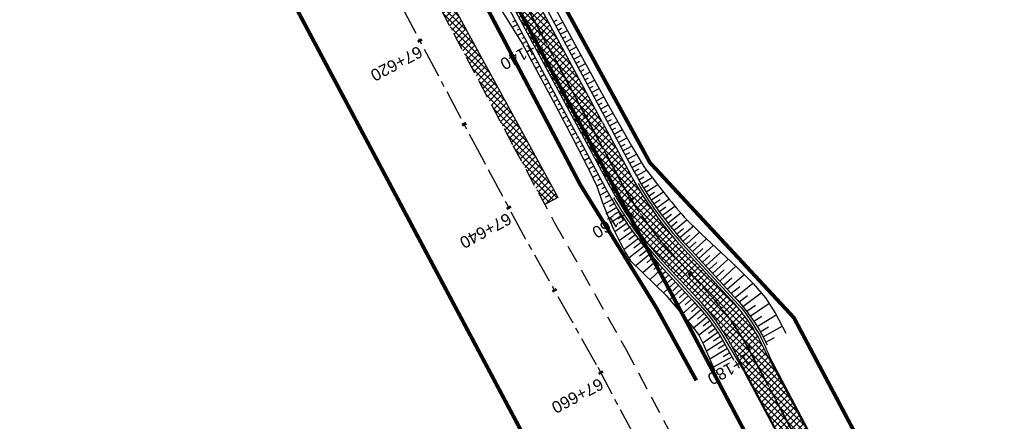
# Model space of a CAD drawing. Header units: metres. Extents: x 7529682 to 7533751, y 5721195 to 5727842.
# Tile 130 of 179: x 7530196 to 7530300, y 5726749 to 5726792. Entities that reach past the tile are written whole.
import ezdxf

# ---------------------------------------------------------------- set-up
doc = ezdxf.new("R2010")
doc.units = ezdxf.units.M
for name, pattern in [('817-dzialki-09-05-04$0$HIDDEN', [0.375, 0.25, -0.125]), ('ACAD_ISO05W100', [33, 24, -3, 0, -3, 0, -3]), ('CENTER', [50.8, 31.75, -6.35, 6.35, -6.35]), ('CENTER2', [28.575, 19.05, -3.175, 3.175, -3.175]), ('HIDDEN', [9.525, 6.35, -3.175])]:
    doc.linetypes.add(name, pattern=pattern)
for name, color, linetype in [('C-DROGI-SYTUACJA', 7, 'Continuous'), ('C-DROGI-SYTUACJA-ETYKIETY', 7, 'Continuous'), ('D-hatch-pobocza', 131, 'Continuous'), ('D-pobocza', 60, 'Continuous'), ('D-rowy', 160, 'Continuous'), ('D-skarpa', 2, 'Continuous'), ('D-skarpa-kreskowanie', 2, 'Continuous')]:
    doc.layers.add(name, color=color, linetype=linetype)
for name, color, linetype, lineweight, true_color in [('D-bariery', 7, 'FENCELINE2', 30, 0xff0f0f), ('D-ewidencja-numery', 7, 'Continuous', 50, 0x40ff00), ('D-hatch-ciag-pieszo-rowerowy', 7, 'Continuous', 13, 0xff9f80), ('D-LR-etap-III', 7, '817-dzialki-09-05-04$0$HIDDEN', 50, 0x00008f)]:
    doc.layers.add(name, color=color, linetype=linetype, lineweight=lineweight, true_color=true_color)
for name, color, linetype, lineweight in [('D-krawędzie', 3, 'Continuous', 30), ('D-obrzeża', 2, 'Continuous', 30), ('D-oś', 10, 'CENTER', 30), ('D-pas-drogowy', 7, 'ACAD_ISO05W100', 50)]:
    doc.layers.add(name, color=color, linetype=linetype, lineweight=lineweight)
doc.layers.add('poprzeczki', color=7, linetype='Continuous', true_color=0x0000c7)
doc.styles.get("Standard").update_dxf_attribs({"font": 'arial.ttf'})
doc.linetypes.add('FENCELINE2', pattern='A,6.35,-2.54,[132,ltypeshp.shx,S=2.54,R=0,X=-2.54,Y=0],-2.54,25.4', length=36.83)
pattern_1 = [(45, (0, 0), (-0.33675960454, 0.33675960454), []), (135, (0, 0), (-0.33675960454, -0.33675960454), [])]

# ---------------------------------------------------------------- blocks, each defined once
blk = doc.blocks.new('AeccTickLine')
at = {"color": 0, "linetype": 'ByBlock', "lineweight": -2}
blk.add_line((0, 1), (0, -1), dxfattribs=at)

msp = doc.modelspace()

# ---------------------------------------------------------------- hatches: boundary and pattern name
at = {"layer": 'D-hatch-ciag-pieszo-rowerowy'}
h = msp.add_hatch(dxfattribs=at)
h.set_pattern_fill('ANSI37', color=256, scale=0.15, style=0)
h.set_pattern_definition([(45, (0.87658, 0.48407), (-0.33675960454, 0.33675960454), []), (135, (0.87658, 0.48407), (-0.33675960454, -0.33675960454), [])])
h.paths.add_polyline_path([(7530218.95, 5726852.81), (7530216.57, 5726851.96), (7530226.8, 5726832.32), (7530255.07, 5726779.69), (7530257.27, 5726780.87), (7530229.01, 5726833.49)])
h = msp.add_hatch(dxfattribs=at)
h.set_pattern_fill('ANSI37', color=256, scale=0.15, style=0)
h.set_pattern_definition(pattern_1)
h.paths.add_polyline_path([(7530259.1, 5726774.83), (7530256.17, 5726780.28), (7530255.07, 5726779.69), (7530258, 5726774.23, 0.063585), (7530264.07, 5726765.73), (7530264.99, 5726766.58, -0.063585)])
h.paths.add_polyline_path([(7530260.2, 5726775.42), (7530257.27, 5726780.87), (7530256.17, 5726780.28), (7530259.1, 5726774.83, 0.063585), (7530264.99, 5726766.58), (7530265.91, 5726767.43, -0.063585)])
h = msp.add_hatch(dxfattribs=at)
h.set_pattern_fill('ANSI37', color=256, scale=0.15, style=0)
h.set_pattern_definition(pattern_1)
edge = h.paths.add_edge_path()
edge.add_line((7530283.83, 5726729), (7530286.28, 5726729.51))
edge.add_line((7530286.28, 5726729.51), (7530284.65, 5726736.56))
edge.add_arc((7530268.68, 5726732.28), 16.54, 15.0227, 28.0305)
edge.add_line((7530283.28, 5726740.05), (7530282.39, 5726741.77))
edge.add_line((7530282.39, 5726741.77), (7530274.69, 5726756.33))
edge.add_line((7530274.69, 5726756.33), (7530273.91, 5726757.8))
edge.add_arc((7530256.24, 5726748.43), 20, 27.9173, 42.7931)
edge.add_line((7530270.91, 5726762.02), (7530265.91, 5726767.43))
edge.add_line((7530265.91, 5726767.43), (7530264.07, 5726765.73))
edge.add_line((7530264.07, 5726765.73), (7530266.93, 5726762.64))
edge.add_arc((7530249.05, 5726744.94), 25.16, 35.8785, 44.7222, ccw=False)
edge.add_line((7530269.44, 5726759.68), (7530270.16, 5726758.6))
edge.add_line((7530270.16, 5726758.6), (7530270.8, 5726757.47))
edge.add_line((7530270.8, 5726757.47), (7530280.4, 5726739.32))
edge.add_line((7530280.4, 5726739.32), (7530281.38, 5726737.17))
edge.add_line((7530281.38, 5726737.17), (7530282.23, 5726734.97))
edge.add_arc((7530245.16, 5726721.99), 39.28, 14.8317, 19.2973, ccw=False)
edge.add_line((7530283.13, 5726732.04), (7530283.83, 5726729))
at = {"layer": 'D-hatch-pobocza'}
h = msp.add_hatch(dxfattribs=at)
h.set_pattern_fill('ANSI37', color=256, scale=0.15, style=0)
h.set_pattern_definition(pattern_1)
h.paths.add_polyline_path([(7530229.37, 5726816.95), (7530212.46, 5726849.28), (7530211.15, 5726847.67), (7530247.82, 5726778.44), (7530251.18, 5726772.19), (7530252.58, 5726772.94), (7530252.44, 5726773.19), (7530240.1, 5726795.81)])

# ---------------------------------------------------------------- linework, layer by layer
at = {"layer": 'C-DROGI-SYTUACJA', "color": 10, "linetype": 'CENTER2', "lineweight": 35, "ltscale": 0.2}
msp.add_lwpolyline([(7529994.78, 5727271.45), (7530014.92, 5727233.12), (7530030.61, 5727203.57), (7530048.95, 5727168.88), (7530066.58, 5727135.61), (7530088.79, 5727092.93), (7530119.44, 5727037.05), (7530133.98, 5727010.09), (7530160.02, 5726961.45), (7530183.79, 5726917.33), (7530204.67, 5726877.53), (7530227.91, 5726832.9), (7530259.1, 5726774.83, 0.063585), (7530264.99, 5726766.58), (7530268.47, 5726762.82, -0.065084), (7530272.97, 5726756.47), (7530281.42, 5726740.5, -0.065084)], format="xyb", dxfattribs=at)
at = {"layer": 'D-bariery', "ltscale": 0.05, "flags": 128}
for points in [[(7530261.04, 5726774.43, 0.0553), (7530266.09, 5726767.6), (7530271.66, 5726761.59, -0.089216), (7530274.92, 5726756.08), (7530274.92, 5726756.08), (7530281.91, 5726742.87), (7530281.91, 5726742.87, -0.073318), (7530284.99, 5726736.22), (7530286.93, 5726727.82, 0.021396), (7530289.13, 5726721.88, 0.021396)], [(7530258.45, 5726772.92, 0.0553), (7530263.89, 5726765.56), (7530266.75, 5726762.47, -0.061023), (7530269.95, 5726758.36), (7530272.2, 5726754.64), (7530279.64, 5726740.58), (7530281.21, 5726736.95, -0.032987), (7530282.89, 5726731.99), (7530283.92, 5726727.49, 0.034388), (7530286.38, 5726720.68)]]:
    msp.add_lwpolyline(points, format="xyb", dxfattribs=at)
at = {"layer": 'D-ewidencja-numery', "color": 12, "ltscale": 15, "true_color": 0xc70000}
msp.add_lwpolyline([(7529996.5, 5727273.66), (7530017.54, 5727234.2), (7530033.05, 5727204.86), (7530051.62, 5727170.22), (7530069.28, 5727137.02), (7530089.39, 5727097.53), (7530109.71, 5727060.75), (7530136.77, 5727011.64), (7530162.45, 5726962.74), (7530187.67, 5726916.99), (7530207.82, 5726879.34), (7530230.63, 5726834.52), (7530262.29, 5726776.62), (7530277.51, 5726760.21), (7530286.04, 5726744.11)], dxfattribs=at)
at = {"layer": 'D-krawędzie', "linetype": 'HIDDEN', "ltscale": 0.3}
msp.add_lwpolyline([(7529737.46, 5727743.32), (7529742.21, 5727734.3), (7529762.33, 5727696.27), (7529777.78, 5727667.01), (7529799.32, 5727626.3), (7529822.19, 5727583.16), (7529846.92, 5727536.35), (7529864.75, 5727502.66), (7529900.46, 5727434.96), (7529935.35, 5727369.31), (7529971.48, 5727300.79), (7530006.7, 5727234.14), (7530044.2, 5727163.13), (7530082.89, 5727090.2), (7530098.69, 5727060.36), (7530132, 5726997.21), (7530163.82, 5726937.1), (7530204.08, 5726861.01), (7530247.82, 5726778.44), (7530252.22, 5726770.26), (7530259.74, 5726756.9), (7530263.78, 5726749.29), (7530270.2, 5726737.1)], dxfattribs=at)
at = {"layer": 'D-LR-etap-III', "ltscale": 10, "flags": 128}
msp.add_lwpolyline([(7531750.47, 5723895.1, 0.4, 0.4, 0), (7531750.5, 5723895.13, 0.4, 0.4, 0), (7531682.71, 5724022.92, 0.4, 0.4, 0), (7531619.18, 5724147.2, 0.4, 0.4, 0), (7531592.31, 5724198.49, 0.4, 0.4, 0), (7531553.26, 5724272.92, 0.4, 0.4, 0), (7531504.02, 5724366.79, 0.4, 0.4, 0), (7531482.09, 5724407.62, 0.4, 0.4, 0), (7531412.35, 5724541.18, 0.4, 0.4, 0), (7531388.46, 5724586.93, 0.4, 0.4, 0), (7531345.12, 5724669.94, 0.4, 0.4, 0), (7531127.66, 5725081.67, 0.4, 0.4, 0), (7531059.25, 5725211.04, 0.4, 0.4, 0), (7531008.01, 5725307.95, 0.4, 0.4, 0), (7530964.18, 5725390.84, 0.4, 0.4, 0), (7530914.56, 5725484.68, 0.4, 0.4, 0), (7530865.24, 5725577.49, 0.4, 0.4, 0), (7530840.09, 5725624.06, 0.4, 0.4, 0), (7530802.56, 5725694.92, 0.4, 0.4, 0), (7530755.54, 5725787.51, 0.4, 0.4, 0), (7530708.72, 5725876.3, 0.4, 0.4, 0), (7530695.12, 5725902.09, 0.4, 0.4, 0), (7530642.91, 5726001.08, 0.4, 0.4, 0), (7530634.93, 5726016.15, 0.4, 0.4, 0), (7530610.82, 5726061.93, 0.4, 0.4, 0), (7530610.82, 5726061.93, 0.4, 0.4, 0), (7530607.21, 5726063.51, 0.4, 0.4, 0), (7530597.42, 5726080.68, 0.4, 0.4, 0), (7530591.16, 5726088.44, 0.4, 0.4, 0), (7530581.28, 5726107.21, 0.4, 0.4, 0), (7530571.29, 5726130.56, 0.4, 0.4, 0), (7530549.55, 5726171.53, 0.4, 0.4, 0), (7530531.01, 5726206.47, 0.4, 0.4, 0), (7530516.46, 5726236.02, 0.4, 0.4, 0), (7530500.8, 5726266.14, 0.4, 0.4, 0), (7530491.35, 5726283.94, 0.4, 0.4, 0), (7530482.4, 5726303.41, 0.4, 0.4, 0), (7530482.4, 5726303.41, 0.4, 0.4, 0), (7530450.41, 5726357.28, 0.4, 0.4, 0), (7530397.76, 5726458.5, 0.4, 0.4, 0), (7530334.71, 5726583.66, 0.4, 0.4, 0), (7530303.94, 5726645.17, 0.4, 0.4, 0), (7530300.51, 5726651.78, 0.4, 0.4, 0), (7530289.21, 5726671.97, 0.4, 0.4, 0), (7530281.54, 5726685.57, 0.4, 0.4, 0), (7530261.37, 5726724.16, 0.4, 0.4, 0), (7530254.03, 5726738.21, 0.4, 0.4, 0), (7530197.22, 5726845.06, 0.4, 0.4, 0), (7530194.71, 5726849.15, 0.4, 0.4, 0), (7530195.92, 5726850.75, 0.4, 0.4, 0), (7530170.55, 5726892.96, 0.4, 0.4, 0), (7530143.17, 5726945.07, 0.4, 0.4, 0), (7530105.06, 5727018.32, 0.4, 0.4, 0), (7530100.06, 5727027.16, 0.4, 0.4, 0), (7530062.32, 5727099.63, 0.4, 0.4, 0), (7530015.38, 5727189.42, 0.4, 0.4, 0), (7529983.21, 5727250.21, 0.4, 0.4, 0), (7529953.28, 5727306.75, 0.4, 0.4, 0), (7529900.67, 5727406.16, 0.4, 0.4, 0), (7529890.63, 5727425.13, 0.4, 0.4, 0), (7529875.16, 5727454.43, 0.4, 0.4, 0), (7529857.56, 5727487.79, 0.4, 0.4, 0), (7529835.19, 5727530.19, 0.4, 0.4, 0), (7529811.74, 5727574.66, 0.4, 0.4, 0), (7529792.1, 5727611.92, 0.4, 0.4, 0), (7529768.07, 5727657.47, 0.4, 0.4, 0), (7529755.21, 5727682.13, 0.4, 0.4, 0), (7529753.31, 5727681.13, 0.4, 0.4, 0), (7529739.21, 5727707.77, 0.4, 0.4, 0), (7529735.39, 5727711.25, 0.4, 0.4, 0), (7529725.42, 5727730.2, 0.4, 0.4, 0), (7529723.55, 5727729.88, 0.4, 0.4, 0), (7529695.57, 5727782.93, 0.4, 0.4, 0), (7529717.68, 5727794.02, 0.4, 0.4, 0), (7529736.27, 5727758.65, 0.4, 0.4, 0), (7529736.27, 5727758.65, 0.4, 0.4, 0), (7529744.51, 5727750.41, 0.4, 0.4, 0), (7529744.51, 5727750.41, 0.4, 0.4, 0), (7529750.28, 5727738.55, 0.4, 0.4, 0), (7529777.11, 5727687.57, 0.4, 0.4, 0), (7529796.52, 5727651.33, 0.4, 0.4, 0), (7529814.94, 5727616.79, 0.4, 0.4, 0), (7529839.01, 5727572.3, 0.4, 0.4, 0), (7529860.62, 5727532.51, 0.4, 0.4, 0), (7529882.35, 5727491.5, 0.4, 0.4, 0), (7529904.87, 5727449.1, 0.4, 0.4, 0), (7529920.75, 5727418.88, 0.4, 0.4, 0), (7529946.68, 5727368.55, 0.4, 0.4, 0), (7529972.02, 5727320.57, 0.4, 0.4, 0), (7529987.74, 5727290.15, 0.4, 0.4, 0), (7529996.5, 5727273.66, 0.4, 0.4, 0), (7530017.54, 5727234.2, 0.4, 0.4, 0), (7530033.05, 5727204.86, 0.4, 0.4, 0), (7530051.62, 5727170.22, 0.4, 0.4, 0), (7530069.28, 5727137.02, 0.4, 0.4, 0), (7530089.39, 5727097.53, 0.4, 0.4, 0), (7530109.71, 5727060.75, 0.4, 0.4, 0), (7530136.77, 5727011.64, 0.4, 0.4, 0), (7530162.45, 5726962.74, 0.4, 0.4, 0), (7530187.67, 5726916.99, 0.4, 0.4, 0), (7530207.82, 5726879.34, 0.4, 0.4, 0), (7530230.63, 5726834.52, 0.4, 0.4, 0), (7530262.29, 5726776.62, 0.4, 0.4, 0), (7530277.51, 5726760.21, 0.4, 0.4, 0), (7530286.04, 5726744.11, 0.4, 0.4, 0), (7530288.1, 5726735.88, 0.4, 0.4, 0), (7530290.39, 5726725.05, 0.4, 0.4, 0), (7530296.18, 5726713.58, 0.4, 0.4, 0), (7530302.73, 5726701.18, 0.4, 0.4, 0), (7530325.69, 5726657.47, 0.4, 0.4, 0), (7530343.24, 5726623.65, 0.4, 0.4, 0), (7530360.23, 5726591.75, 0.4, 0.4, 0), (7530383.21, 5726548.06, 0.4, 0.4, 0), (7530406.02, 5726503.61, 0.4, 0.4, 0), (7530427.46, 5726462.62, 0.4, 0.4, 0), (7530447.93, 5726424.39, 0.4, 0.4, 0), (7530471.13, 5726379.92, 0.4, 0.4, 0), (7530490.5, 5726343.03, 0.4, 0.4, 0), (7530509.5, 5726306.73, 0.4, 0.4, 0), (7530529.89, 5726267.24, 0.4, 0.4, 0), (7530543.85, 5726238.99, 0.4, 0.4, 0), (7530554.81, 5726218.94, 0.4, 0.4, 0), (7530559.03, 5726212.22, 0.4, 0.4, 0), (7530563.06, 5726206.41, 0.4, 0.4, 0), (7530566.93, 5726200.46, 0.4, 0.4, 0), (7530569.77, 5726194.9, 0.4, 0.4, 0), (7530571.47, 5726191.28, 0.4, 0.4, 0), (7530572.84, 5726188.02, 0.4, 0.4, 0), (7530575.3, 5726182.03, 0.4, 0.4, 0), (7530579.74, 5726173.31, 0.4, 0.4, 0), (7530583.3, 5726167.41, 0.4, 0.4, 0), (7530593.4, 5726163.33, 0.4, 0.4, 0), (7530598.62, 5726155.26, 0.4, 0.4, 0), (7530608.26, 5726140.5, 0.4, 0.4, 0), (7530603.27, 5726136.83, 0.4, 0.4, 0), (7530606.53, 5726131.84, 0.4, 0.4, 0), (7530604.24, 5726124.22, 0.4, 0.4, 0), (7530605.85, 5726121.63, 0.4, 0.4, 0), (7530608.97, 5726116.16, 0.4, 0.4, 0), (7530618.11, 5726097.79, 0.4, 0.4, 0), (7530651.21, 5726034.96, 0.4, 0.4, 0), (7530670.24, 5725998.61, 0.4, 0.4, 0), (7530698.08, 5725945.95, 0.4, 0.4, 0), (7530716.51, 5725911.31, 0.4, 0.4, 0), (7530735.22, 5725875.67, 0.4, 0.4, 0), (7530752.5, 5725842.15, 0.4, 0.4, 0), (7530778.31, 5725793.5, 0.4, 0.4, 0), (7530797.5, 5725756.38, 0.4, 0.4, 0), (7530812.52, 5725728.29, 0.4, 0.4, 0), (7530820.04, 5725713.16, 0.4, 0.4, 0), (7530822.42, 5725710.19, 0.4, 0.4, 0), (7530833.15, 5725688.8, 0.4, 0.4, 0), (7530849.63, 5725656.16, 0.4, 0.4, 0), (7530867.98, 5725621.96, 0.4, 0.4, 0), (7530872.63, 5725612.89, 0.4, 0.4, 0), (7530880.35, 5725597.59, 0.4, 0.4, 0), (7530883.84, 5725593.39, 0.4, 0.4, 0), (7530891.78, 5725587.76, 0.4, 0.4, 0), (7530895.04, 5725584.28, 0.4, 0.4, 0), (7530897.03, 5725580.94, 0.4, 0.4, 0), (7530900.95, 5725579.95, 0.4, 0.4, 0), (7530904.81, 5725571.98, 0.4, 0.4, 0), (7530903.68, 5725568.57, 0.4, 0.4, 0), (7530908.9, 5725558.84, 0.4, 0.4, 0), (7530910.25, 5725545.67, 0.4, 0.4, 0), (7530912.87, 5725538.65, 0.4, 0.4, 0), (7530945.28, 5725478.46, 0.4, 0.4, 0), (7530959.69, 5725450.25, 0.4, 0.4, 0), (7531002.83, 5725368.19, 0.4, 0.4, 0), (7531044.7, 5725290.31, 0.4, 0.4, 0), (7531064.1, 5725253.21, 0.4, 0.4, 0), (7531083.01, 5725216.68, 0.4, 0.4, 0), (7531113.01, 5725158.47, 0.4, 0.4, 0), (7531137.36, 5725113.07, 0.4, 0.4, 0), (7531150.83, 5725086.71, 0.4, 0.4, 0), (7531159.75, 5725076.64, 0.4, 0.4, 0), (7531166.31, 5725074.58, 0.4, 0.4, 0), (7531172.29, 5725062.58, 0.4, 0.4, 0), (7531170.59, 5725055.61, 0.4, 0.4, 0), (7531173.73, 5725044.08, 0.4, 0.4, 0), (7531215.34, 5724964.86, 0.4, 0.4, 0), (7531238.05, 5724921.68, 0.4, 0.4, 0), (7531262.39, 5724875.28, 0.4, 0.4, 0), (7531295.59, 5724811.27, 0.4, 0.4, 0), (7531348.49, 5724712.36, 0.4, 0.4, 0), (7531363.74, 5724682.68, 0.4, 0.4, 0), (7531366.99, 5724675.87, 0.4, 0.4, 0), (7531382.54, 5724646.11, 0.4, 0.4, 0), (7531401.3, 5724610.87, 0.4, 0.4, 0), (7531428.96, 5724558.86, 0.4, 0.4, 0), (7531449.11, 5724520.4, 0.4, 0.4, 0), (7531477.29, 5724465.83, 0.4, 0.4, 0), (7531501, 5724421.11, 0.4, 0.4, 0), (7531512.12, 5724400.55, 0.4, 0.4, 0), (7531513.78, 5724396.76, 0.4, 0.4, 0), (7531526.32, 5724379.39, 0.4, 0.4, 0), (7531566.78, 5724302.74, 0.4, 0.4, 0), (7531612.28, 5724225.61, 0.4, 0.4, 0), (7531620.49, 5724210.55, 0.4, 0.4, 0), (7531631.58, 5724196.26, 0.4, 0.4, 0), (7531653.48, 5724152.43, 0.4, 0.4, 0), (7531661.15, 5724128.49, 0.4, 0.4, 0), (7531673.88, 5724101.19, 0.4, 0.4, 0), (7531684.69, 5724081.18, 0.4, 0.4, 0), (7531699.21, 5724051.17, 0.4, 0.4, 0), (7531704.03, 5724040.58, 0.4, 0.4, 0), (7531704.03, 5724040.58, 0.4, 0.4, 0), (7531703.91, 5724037.17, 0.4, 0.4, 0), (7531736.42, 5723969.23, 0.4, 0.4, 0), (7531738.29, 5723967.7, 0.4, 0.4, 0), (7531742.18, 5723962.35, 0.4, 0.4, 0), (7531744.29, 5723958.62, 0.4, 0.4, 0), (7531755.39, 5723944.19, 0.4, 0.4, 0), (7531758.69, 5723936.76, 0.4, 0.4, 0), (7531780.08, 5723929.25, 0.4, 0.4, 0), (7531792.61, 5723906.34, 0.4, 0.4, 0), (7531792.61, 5723906.34, 0.4, 0.4, 0), (7531756.96, 5723883.06, 0.4, 0.4, 0), (7531750.46, 5723895.13, 0.4, 0.4, 0), (7531750.46, 5723895.13, 0, 0, 0)], format="xyseb", dxfattribs=at)
at = {"layer": 'D-obrzeża'}
for points in [[(7530255.07, 5726779.69), (7530226.8, 5726832.32), (7530203.56, 5726876.95), (7530182.68, 5726916.75), (7530158.92, 5726960.86), (7530132.88, 5727009.5), (7530118.34, 5727036.45), (7530087.65, 5727092.41), (7530086.7, 5727094.24), (7530065.48, 5727135.03), (7530047.85, 5727168.3), (7530029.51, 5727202.99), (7530013.81, 5727232.53), (7529993.68, 5727270.86)], [(7530257.27, 5726780.87), (7530229.01, 5726833.49), (7530218.95, 5726852.81)]]:
    msp.add_lwpolyline(points, dxfattribs=at)
for points in [[(7530257.27, 5726780.87), (7530260.2, 5726775.42, 0.063585), (7530265.91, 5726767.43)], [(7530255.07, 5726779.69), (7530258, 5726774.23, 0.063585), (7530264.07, 5726765.73)]]:
    msp.add_lwpolyline(points, format="xyb", dxfattribs=at)
at = {"layer": 'D-obrzeża', "linetype": 'ByBlock'}
for points in [[(7530265.91, 5726767.43), (7530270.91, 5726762.02, -0.064999), (7530273.91, 5726757.8), (7530274.49, 5726756.69)], [(7530280.4, 5726739.32), (7530279.75, 5726740.57), (7530270.8, 5726757.47, 0.065084), (7530267.8, 5726761.7), (7530264.07, 5726765.73)]]:
    msp.add_lwpolyline(points, format="xyb", dxfattribs=at)
msp.add_lwpolyline([(7530283.28, 5726740.05), (7530283.08, 5726740.46), (7530282.89, 5726740.82), (7530282.62, 5726741.34), (7530282.31, 5726741.92), (7530274.49, 5726756.69)], dxfattribs=at)
at = {"layer": 'D-oś', "ltscale": 0.1}
msp.add_lwpolyline([(7530260.69, 5726747.65), (7530256.66, 5726755.22), (7530249.15, 5726768.57), (7530244.73, 5726776.79), (7530200.99, 5726859.38), (7530160.73, 5726935.46), (7530128.9, 5726995.57), (7530095.59, 5727058.73), (7530079.8, 5727088.56), (7530041.11, 5727161.5), (7530003.61, 5727232.51), (7529968.38, 5727299.15), (7529932.26, 5727367.67), (7529897.37, 5727433.33), (7529861.66, 5727501.03), (7529843.83, 5727534.71), (7529819.1, 5727581.52), (7529796.23, 5727624.66), (7529774.69, 5727665.37), (7529759.23, 5727694.64), (7529739.12, 5727732.66), (7529700.24, 5727806.04)], dxfattribs=at)
at = {"layer": 'D-oś', "ltscale": 0.03}
msp.add_lwpolyline([(7529994.78, 5727271.45), (7530014.92, 5727233.12), (7530030.61, 5727203.57), (7530048.95, 5727168.88), (7530066.58, 5727135.61), (7530088.79, 5727092.93), (7530119.44, 5727037.05), (7530133.98, 5727010.09), (7530160.02, 5726961.45), (7530183.79, 5726917.33), (7530204.67, 5726877.53), (7530227.91, 5726832.9), (7530259.1, 5726774.83, 0.063585), (7530264.99, 5726766.58), (7530268.47, 5726762.82, -0.065084), (7530272.97, 5726756.47), (7530281.42, 5726740.5, -0.065084)], format="xyb", dxfattribs=at)
at = {"layer": 'D-pas-drogowy', "ltscale": 0.2, "flags": 128}
msp.add_lwpolyline([(7531633.02, 5724182.83, 0.4, 0.4, 0), (7531617.56, 5724211.61, 0.4, 0.4, 0), (7531566.78, 5724302.74, 0.4, 0.4, 0), (7531538.42, 5724356.47, 0.4, 0.4, 0), (7531526.32, 5724379.39, 0.4, 0.4, 0), (7531516.1, 5724393.61, 0.4, 0.4, 0.001485), (7531513.78, 5724396.84, 0.4, 0.4, 0), (7531501.87, 5724413.41, 0.4, 0.4, 0), (7531474.93, 5724464.51, 0.4, 0.4, 0), (7531446.2, 5724518.99, 0.4, 0.4, 0), (7531424.96, 5724559.26, 0.4, 0.4, 0), (7531398.44, 5724609.57, 0.4, 0.4, 0), (7531379.65, 5724645.22, 0.4, 0.4, 0), (7531365.23, 5724672.56, 0.4, 0.4, 0), (7531341.31, 5724717.92, 0.4, 0.4, 0), (7531312.9, 5724771.79, 0.4, 0.4, 0), (7531292.59, 5724810.31, 0.4, 0.4, 0), (7531259.39, 5724873.27, 0.4, 0.4, 0), (7531233.74, 5724921.92, 0.4, 0.4, 0), (7531203.07, 5724980.09, 0.4, 0.4, 0), (7531173.47, 5725036.23, 0.4, 0.4, 0), (7531168.27, 5725046.09, 0.4, 0.4, 0), (7531172.29, 5725062.58, 0.4, 0.4, 0), (7531166.31, 5725074.58, 0.4, 0.4, 0), (7531150.32, 5725079.6, 0.4, 0.4, 0), (7531141.5, 5725096.43, 0.4, 0.4, 0), (7531109.31, 5725157.81, 0.4, 0.4, 0), (7531086.64, 5725201.05, 0.4, 0.4, 0), (7531059.2, 5725253.38, 0.4, 0.4, 0), (7531028.21, 5725312.49, 0.4, 0.4, 0), (7530999.1, 5725367.99, 0.4, 0.4, 0), (7530956.25, 5725449.72, 0.4, 0.4, 0), (7530924.4, 5725510.46, 0.4, 0.4, 0), (7530897.51, 5725561.74, 0.4, 0.4, 0), (7530894.46, 5725566.14, 0.4, 0.4, 0), (7530892.16, 5725570.49, 0.4, 0.4, 0), (7530869.36, 5725613.31, 0.4, 0.4, 0), (7530861.69, 5725627.7, 0.4, 0.4, 0), (7530852.74, 5725644.52, 0.4, 0.4, 0), (7530831.51, 5725684.2, 0.4, 0.4, 0), (7530811.13, 5725722.52, 0.4, 0.4, 0), (7530792.35, 5725757.94, 0.4, 0.4, 0), (7530768.03, 5725803.8, 0.4, 0.4, 0), (7530748.77, 5725840.18, 0.4, 0.4, 0), (7530727.7, 5725879.97, 0.4, 0.4, 0), (7530712.1, 5725909.55, 0.4, 0.4, 0), (7530693.64, 5725944.65, 0.4, 0.4, 0), (7530665.7, 5725997.54, 0.4, 0.4, 0), (7530641.76, 5726042.88, 0.4, 0.4, 0), (7530616.5, 5726091.48, 0.4, 0.4, 0), (7530604.63, 5726114.32, 0.4, 0.4, -0.007763), (7530602.5, 5726118.43, 0.4, 0.4, 0), (7530603.99, 5726123.39, 0.4, 0.4, 0), (7530606.53, 5726131.84, 0.4, 0.4, 0), (7530603.27, 5726136.83, 0.4, 0.4, 0), (7530593.78, 5726151.37, 0.4, 0.4, 0), (7530590.2, 5726156.84, 0.4, 0.4, 0), (7530583.3, 5726167.41, 0.4, 0.4, 0), (7530580.58, 5726170.43, 0.4, 0.4, 0), (7530575.85, 5726175.67, 0.4, 0.4, 0), (7530569.01, 5726186.66, 0.4, 0.4, 0), (7530562.56, 5726199.19, 0.4, 0.4, 0), (7530555.67, 5726211.39, 0.4, 0.4, 0), (7530548.29, 5726224.23, 0.4, 0.4, 0), (7530540.58, 5726237.71, 0.4, 0.4, 0), (7530532.68, 5726252.65, 0.4, 0.4, 0), (7530524.06, 5726269.35, 0.4, 0.4, 0), (7530502.82, 5726309.91, 0.4, 0.4, 0), (7530488.83, 5726336.63, 0.4, 0.4, 0), (7530466.03, 5726380.16, 0.4, 0.4, 0), (7530438.47, 5726432.77, 0.4, 0.4, 0), (7530424.53, 5726459.09, 0.4, 0.4, 0), (7530401.63, 5726502.97, 0.4, 0.4, 0), (7530383.38, 5726538.06, 0.4, 0.4, 0), (7530353.97, 5726593.52, 0.4, 0.4, 0), (7530338.47, 5726622.74, 0.4, 0.4, 0), (7530322.01, 5726653.88, 0.4, 0.4, 0), (7530297.54, 5726700.33, 0.4, 0.4, 0), (7530287.38, 5726719.6, 0.4, 0.4, 0), (7530285.95, 5726722.32, 0.4, 0.4, 0), (7530280.26, 5726733.12, 0.4, 0.4, 0), (7530266.73, 5726758.74, 0.4, 0.4, 0), (7530260.42, 5726770.47, 0.4, 0.4, 0), (7530253.25, 5726783.82, 0.4, 0.4, 0), (7530244.95, 5726799.33, 0.4, 0.4, 0), (7530239.39, 5726808.49, 0.4, 0.4, 0), (7530238.29, 5726807.9, 0.4, 0.4, 0), (7530218.11, 5726850.67, 0.4, 0.4, 0), (7530175.91, 5726928.17, 0.4, 0.4, 0), (7530096.68, 5727076.15, 0.4, 0.4, 0), (7530094.68, 5727079.89, 0.4, 0.4, 0), (7530064.6, 5727135.52, 0.4, 0.4, 0), (7530046.73, 5727168.89, 0.4, 0.4, 0), (7530025.8, 5727208.46, 0.4, 0.4, 0), (7530012.85, 5727232.98, 0.4, 0.4, 0), (7529994.15, 5727268.45, 0.4, 0.4, 0), (7529981.67, 5727291.93, 0.4, 0.4, 0), (7529949.89, 5727351.73, 0.4, 0.4, 0), (7529924.75, 5727399.03, 0.4, 0.4, 0), (7529915.52, 5727417.1, 0.4, 0.4, 0), (7529885.83, 5727475.19, 0.4, 0.4, 0), (7529862.56, 5727519.97, 0.4, 0.4, 0), (7529852.98, 5727538.19, 0.4, 0.4, 0), (7529836.51, 5727569.51, 0.4, 0.4, 0), (7529815.37, 5727609.14, 0.4, 0.4, 0), (7529792.8, 5727651.25, 0.4, 0.4, 0), (7529774.2, 5727685.86, 0.4, 0.4, 0), (7529746.97, 5727736.06, 0.4, 0.4, 0), (7529733.92, 5727757.62, 0.4, 0.4, 0), (7529708.61, 5727806.39, 0.4, 0.4, 0), (7529688.49, 5727796.34, 0.4, 0.4, 0), (7529723.55, 5727729.88, 0.4, 0.4, 0), (7529725.42, 5727730.2, 0.4, 0.4, 0), (7529735.38, 5727711.28, 0.4, 0.4, 0), (7529739.21, 5727707.77, 0.4, 0.4, 0), (7529753.31, 5727681.13, 0.4, 0.4, 0), (7529755.18, 5727682.11, 0.4, 0.4, 0), (7529792.1, 5727611.92, 0.4, 0.4, 0), (7529811.74, 5727574.66, 0.4, 0.4, 0), (7529835.19, 5727530.19, 0.4, 0.4, 0), (7529857.56, 5727487.79, 0.4, 0.4, 0), (7529875.16, 5727454.43, 0.4, 0.4, 0), (7529890.63, 5727425.13, 0.4, 0.4, 0), (7529900.67, 5727406.16, 0.4, 0.4, 0), (7529953.28, 5727306.75, 0.4, 0.4, 0), (7529983.21, 5727250.21, 0.4, 0.4, 0), (7530015.38, 5727189.42, 0.4, 0.4, 0), (7530062.32, 5727099.63, 0.4, 0.4, 0), (7530100.06, 5727027.16, 0.4, 0.4, 0), (7530105.06, 5727018.32, 0.4, 0.4, 0), (7530143.17, 5726945.07, 0.4, 0.4, 0), (7530170.55, 5726892.96, 0.4, 0.4, 0), (7530195.92, 5726850.75, 0.4, 0.4, 0), (7530194.71, 5726849.15, 0.4, 0.4, 0), (7530197.22, 5726845.06, 0.4, 0.4, 0), (7530254.03, 5726738.21, 0.4, 0.4, 0), (7530261.37, 5726724.16, 0.4, 0.4, 0), (7530281.54, 5726685.57, 0.4, 0.4, 0), (7530289.21, 5726671.97, 0.4, 0.4, 0), (7530300.51, 5726651.78, 0.4, 0.4, 0), (7530303.94, 5726645.17, 0.4, 0.4, 0), (7530334.71, 5726583.66, 0.4, 0.4, 0), (7530397.76, 5726458.5, 0.4, 0.4, 0), (7530450.41, 5726357.28, 0.4, 0.4, 0), (7530482.4, 5726303.41, 0.4, 0.4, 0), (7530483.69, 5726301, 0.4, 0.4, 0), (7530491.35, 5726283.94, 0.4, 0.4, 0), (7530512.67, 5726243.78, 0.4, 0.4, 0), (7530529.43, 5726209.46, 0.4, 0.4, 0), (7530571.29, 5726130.56, 0.4, 0.4, 0), (7530581.28, 5726107.21, 0.4, 0.4, 0), (7530591.16, 5726088.44, 0.4, 0.4, 0), (7530597.42, 5726080.68, 0.4, 0.4, 0), (7530607.21, 5726063.51, 0.4, 0.4, 0), (7530610.82, 5726061.93, 0.4, 0.4, 0), (7530634.93, 5726016.15, 0.4, 0.4, 0), (7530642.91, 5726001.08, 0.4, 0.4, 0), (7530695.12, 5725902.09, 0.4, 0.4, 0), (7530708.72, 5725876.3, 0.4, 0.4, 0), (7530755.54, 5725787.51, 0.4, 0.4, 0), (7530802.56, 5725694.92, 0.4, 0.4, 0), (7530840.09, 5725624.06, 0.4, 0.4, 0), (7530865.24, 5725577.49, 0.4, 0.4, 0), (7530914.56, 5725484.68, 0.4, 0.4, 0), (7530964.18, 5725390.84, 0.4, 0.4, 0), (7531008.01, 5725307.95, 0.4, 0.4, 0), (7531059.25, 5725211.04, 0.4, 0.4, 0), (7531127.66, 5725081.67, 0.4, 0.4, 0), (7531345.12, 5724669.94, 0.4, 0.4, 0), (7531388.46, 5724586.93, 0.4, 0.4, 0), (7531412.35, 5724541.18, 0.4, 0.4, 0), (7531482.09, 5724407.62, 0.4, 0.4, 0), (7531504.02, 5724366.79, 0.4, 0.4, 0), (7531519.37, 5724337.52, 0.4, 0.4, 0), (7531563.75, 5724252.93, 0.4, 0.4, 0), (7531602.18, 5724179.68, 0.4, 0.4, 0), (7531619.18, 5724147.2, 0.4, 0.4, 0), (7531625.04, 5724135.64, 0.4, 0.4, 0), (7531656.8, 5724073.32, 0.4, 0.4, 0), (7531675.12, 5724037.36, 0.4, 0.4, 0), (7531682.71, 5724022.92, 0.4, 0.4, 0), (7531705.57, 5723979.81, 0.4, 0.4, 0), (7531736.61, 5723921.26, 0.4, 0.4, 0), (7531750.46, 5723895.13, 0.4, 0.4, 0), (7531740.77, 5723886.56, 0.4, 0.4, 0), (7531732.86, 5723885, 0.4, 0.4, 0), (7531722.18, 5723887.77, 0.4, 0.4, 0), (7531729.87, 5723862.17, 0.4, 0.4, 0), (7531742.92, 5723861.93, 0.4, 0.4, 0), (7531763.71, 5723859.52, 0.4, 0.4, 0), (7531768.42, 5723854.12, 0.4, 0.4, 0), (7531787.42, 5723817.97, 0.4, 0.4, 0), (7531795.57, 5723809.82, 0.4, 0.4, 0), (7531816.35, 5723819.85, 0.4, 0.4, 0), (7531816.35, 5723819.85, 0.4, 0.4, 0), (7531805.06, 5723843.23, 0.4, 0.4, 0), (7531803.61, 5723886.23, 0.4, 0.4, 0), (7531803.61, 5723886.23, 0.4, 0.4, 0), (7531780.08, 5723929.25, 0.4, 0.4, 0), (7531758.69, 5723936.76, 0.4, 0.4, 0), (7531749.36, 5723946.41, 0.4, 0.4, 0), (7531742.71, 5723953.29, 0.4, 0.4, 0), (7531735.18, 5723967.88, 0.4, 0.4, 0), (7531722.37, 5723992.68, 0.4, 0.4, 0), (7531705.04, 5724030.89, 0.4, 0.4, 0), (7531699.47, 5724043.17, 0.4, 0.4, 0), (7531692.69, 5724058.11, 0.4, 0.4, 0), (7531679.67, 5724084.02, 0.4, 0.4, 0), (7531674.55, 5724094.21, 0.4, 0.4, 0), (7531666.63, 5724114, 0.4, 0.4, 0), (7531649, 5724153.82, 0.4, 0.4, 0), (7531641.49, 5724149.34, 0.4, 0.4, 0), (7531626.04, 5724179.34, 0.4, 0.4, 0), (7531633.03, 5724182.84, 0, 0, 0)], format="xyseb", dxfattribs=at)
at = {"layer": 'D-pobocza'}
for points in [[(7530219.43, 5726852.98), (7530229.46, 5726833.72), (7530257.71, 5726781.11)], [(7530254.63, 5726779.45), (7530226.36, 5726832.09), (7530216.1, 5726851.79)], [(7530212.46, 5726849.28), (7530229.37, 5726816.95), (7530240.1, 5726795.81), (7530252.44, 5726773.19), (7530252.58, 5726772.94), (7530251.18, 5726772.19)]]:
    msp.add_lwpolyline(points, dxfattribs=at)
for points in [[(7530257.71, 5726781.11), (7530260.64, 5726775.65, 0.063585), (7530266.27, 5726767.77, 0.063585)], [(7530254.63, 5726779.45), (7530257.56, 5726774, 0.063585), (7530263.7, 5726765.39, 0.063585)], [(7530266.27, 5726767.77), (7530271.28, 5726762.36, -0.064999), (7530274.35, 5726758.03), (7530274.69, 5726757.33)], [(7530271.19, 5726755.67), (7530269.73, 5726758.33, 0.056796), (7530266.56, 5726762.3), (7530263.7, 5726765.39)]]:
    msp.add_lwpolyline(points, format="xyb", dxfattribs=at)
at = {"layer": 'D-rowy', "linetype": 'HIDDEN', "ltscale": 0.1, "const_width": 0.4, "flags": 128}
msp.add_lwpolyline([(7530267.2, 5726753.58), (7530262.98, 5726761.26), (7530254.92, 5726774.31), (7530242.35, 5726798.17), (7530215.74, 5726848.03), (7530210.97, 5726857.16)], dxfattribs=at)
at = {"layer": 'D-skarpa', "linetype": 'Continuous'}
for points in [[(7530224.96, 5726831.37, -0.000026), (7530231.25, 5726819.51)], [(7530219.43, 5726852.98), (7530220.18, 5726852.12, -0.040689), (7530227.04, 5726839.91), (7530229.3, 5726835.45), (7530230.02, 5726834.01, 0.003974), (7530236.32, 5726822.23), (7530238.7, 5726817.83), (7530240.99, 5726813.39), (7530243.49, 5726809.05), (7530257.18, 5726784.01), (7530257.32, 5726783.76), (7530257.89, 5726782.73), (7530260.35, 5726778.38), (7530261.66, 5726776.2, 0.019416), (7530265.95, 5726770.82), (7530267.71, 5726769.1), (7530271.46, 5726765.59), (7530273.2, 5726763.82), (7530274.52, 5726762.3), (7530275.55, 5726760.66), (7530276.65, 5726758.56), (7530276.65, 5726758.56)], [(7530246.15, 5726793.45), (7530248.79, 5726789.2), (7530252.84, 5726781.67), (7530252.97, 5726781.43), (7530253.52, 5726780.39), (7530255.81, 5726775.94), (7530256.68, 5726774.13, 0.056652), (7530260.23, 5726766.21), (7530264.03, 5726762.56), (7530264.03, 5726762.56), (7530265.55, 5726760.74), (7530265.86, 5726760.4), (7530267.07, 5726758.91), (7530267.45, 5726758.36), (7530267.45, 5726758.36), (7530267.96, 5726757.39), (7530269.16, 5726754.59)]]:
    msp.add_lwpolyline(points, format="xyb", dxfattribs=at)
at = {"layer": 'D-skarpa-kreskowanie', "linetype": 'Continuous'}
for p, q in [((7530248.32, 5726791.21, 107.57), (7530247.73, 5726790.89, 107.13)), ((7530248.08, 5726791.65, 107.57), (7530247.78, 5726791.48, 107.34)), ((7530252.12, 5726791.52, 107.7), (7530252.49, 5726791.72, 107.42)), ((7530252.36, 5726791.08, 107.7), (7530253.1, 5726791.48, 107.14)), ((7530248.79, 5726790.33, 107.57), (7530248.26, 5726790.04, 107.17)), ((7530248.55, 5726790.77, 107.57), (7530248.28, 5726790.62, 107.36)), ((7530249.03, 5726789.88, 107.57), (7530248.78, 5726789.75, 107.38)), ((7530252.59, 5726790.64, 107.7), (7530252.96, 5726790.84, 107.42)), ((7530252.83, 5726790.2, 107.7), (7530253.58, 5726790.6, 107.13)), ((7530253.07, 5726789.76, 107.7), (7530253.44, 5726789.96, 107.41)), ((7530249.26, 5726789.44, 107.57), (7530248.79, 5726789.19, 107.21)), ((7530249.5, 5726789, 107.57), (7530249.26, 5726788.88, 107.39)), ((7530253.3, 5726789.32, 107.7), (7530254.06, 5726789.73, 107.13)), ((7530253.54, 5726788.88, 107.7), (7530253.92, 5726789.08, 107.41)), ((7530253.78, 5726788.44, 107.69), (7530254.54, 5726788.85, 107.12)), ((7530249.74, 5726788.56, 107.57), (7530249.27, 5726788.31, 107.21)), ((7530249.97, 5726788.12, 107.57), (7530249.74, 5726788, 107.39)), ((7530254.01, 5726788, 107.69), (7530254.39, 5726788.21, 107.41)), ((7530254.25, 5726787.56, 107.69), (7530255.02, 5726787.97, 107.11)), ((7530250.21, 5726787.68, 107.57), (7530249.74, 5726787.43, 107.21)), ((7530250.45, 5726787.24, 107.57), (7530250.21, 5726787.12, 107.39)), ((7530250.68, 5726786.8, 107.56), (7530250.21, 5726786.55, 107.21)), ((7530254.49, 5726787.12, 107.69), (7530254.87, 5726787.33, 107.4)), ((7530254.72, 5726786.68, 107.69), (7530255.5, 5726787.09, 107.11)), ((7530250.92, 5726786.36, 107.56), (7530250.69, 5726786.23, 107.39)), ((7530251.16, 5726785.92, 107.56), (7530250.69, 5726785.67, 107.21)), ((7530254.96, 5726786.24, 107.69), (7530255.35, 5726786.45, 107.4)), ((7530255.2, 5726785.8, 107.69), (7530255.97, 5726786.22, 107.1)), ((7530251.39, 5726785.48, 107.56), (7530251.16, 5726785.35, 107.39)), ((7530251.63, 5726785.04, 107.56), (7530251.16, 5726784.79, 107.21)), ((7530255.43, 5726785.36, 107.69), (7530255.82, 5726785.57, 107.4)), ((7530255.67, 5726784.92, 107.69), (7530256.45, 5726785.34, 107.1)), ((7530255.91, 5726784.48, 107.69), (7530256.3, 5726784.69, 107.39)), ((7530251.87, 5726784.6, 107.56), (7530251.63, 5726784.47, 107.38)), ((7530252.1, 5726784.16, 107.56), (7530251.63, 5726783.91, 107.21)), ((7530252.34, 5726783.72, 107.56), (7530252.11, 5726783.59, 107.38)), ((7530256.14, 5726784.04, 107.69), (7530256.93, 5726784.46, 107.09)), ((7530256.38, 5726783.6, 107.69), (7530256.78, 5726783.81, 107.39)), ((7530252.58, 5726783.28, 107.56), (7530252.11, 5726783.03, 107.21)), ((7530252.81, 5726782.84, 107.56), (7530252.58, 5726782.71, 107.38)), ((7530256.62, 5726783.15, 107.69), (7530257.41, 5726783.58, 107.08)), ((7530256.85, 5726782.71, 107.69), (7530257.25, 5726782.93, 107.39)), ((7530257.09, 5726782.27, 107.69), (7530257.9, 5726782.71, 107.08)), ((7530253.05, 5726782.4, 107.56), (7530252.58, 5726782.14, 107.21)), ((7530253.29, 5726781.96, 107.56), (7530253.05, 5726781.83, 107.38)), ((7530257.32, 5726781.83, 107.7), (7530257.73, 5726782.05, 107.39)), ((7530257.56, 5726781.39, 107.7), (7530258.39, 5726781.84, 107.08)), ((7530253.52, 5726781.52, 107.56), (7530253.05, 5726781.26, 107.21)), ((7530253.76, 5726781.08, 107.56), (7530253.52, 5726780.95, 107.38)), ((7530254, 5726780.63, 107.56), (7530253.52, 5726780.38, 107.2)), ((7530257.8, 5726780.95, 107.71), (7530258.22, 5726781.18, 107.39)), ((7530258.03, 5726780.51, 107.72), (7530258.88, 5726780.97, 107.07)), ((7530254.47, 5726779.75, 107.57), (7530253.98, 5726779.49, 107.2)), ((7530254.23, 5726780.19, 107.57), (7530253.99, 5726780.07, 107.39)), ((7530258.27, 5726780.07, 107.72), (7530258.7, 5726780.3, 107.4)), ((7530258.51, 5726779.63, 107.73), (7530259.38, 5726780.1, 107.07)), ((7530254.94, 5726778.87, 107.59), (7530254.44, 5726778.6, 107.2)), ((7530254.71, 5726779.31, 107.58), (7530254.46, 5726779.18, 107.39)), ((7530255.18, 5726778.43, 107.59), (7530254.92, 5726778.29, 107.4)), ((7530258.74, 5726779.19, 107.74), (7530259.18, 5726779.43, 107.4)), ((7530258.98, 5726778.75, 107.74), (7530259.87, 5726779.23, 107.07)), ((7530259.22, 5726778.31, 107.75), (7530259.67, 5726778.55, 107.41)), ((7530255.42, 5726777.99, 107.6), (7530254.89, 5726777.71, 107.2)), ((7530255.65, 5726777.55, 107.6), (7530255.39, 5726777.41, 107.4)), ((7530259.45, 5726777.87, 107.75), (7530260.36, 5726778.36, 107.07)), ((7530259.69, 5726777.43, 107.77), (7530260.16, 5726777.68, 107.41)), ((7530259.93, 5726776.99, 107.78), (7530260.88, 5726777.5, 107.06)), ((7530255.89, 5726777.11, 107.61), (7530255.35, 5726776.82, 107.2)), ((7530256.13, 5726776.67, 107.62), (7530255.85, 5726776.52, 107.41)), ((7530260.16, 5726776.55, 107.79), (7530260.65, 5726776.81, 107.42)), ((7530260.4, 5726776.11, 107.8), (7530261.4, 5726776.64, 107.05)), ((7530256.36, 5726776.23, 107.62), (7530255.81, 5726775.93, 107.2)), ((7530256.84, 5726775.35, 107.65), (7530256.24, 5726775.03, 107.2)), ((7530256.6, 5726775.79, 107.64), (7530256.31, 5726775.64, 107.42)), ((7530260.64, 5726775.67, 107.82), (7530261.15, 5726775.94, 107.43)), ((7530260.89, 5726775.23, 107.83), (7530261.93, 5726775.81, 107.04)), ((7530257.31, 5726774.47, 107.67), (7530256.68, 5726774.13, 107.2)), ((7530257.07, 5726774.91, 107.66), (7530256.77, 5726774.74, 107.43)), ((7530261.14, 5726774.8, 107.85), (7530261.67, 5726775.11, 107.44)), ((7530261.39, 5726774.37, 107.87), (7530262.48, 5726775.01, 107.02)), ((7530261.63, 5726773.93, 107.88), (7530262.19, 5726774.27, 107.45)), ((7530257.79, 5726773.59, 107.7), (7530257.05, 5726773.18, 107.13)), ((7530257.54, 5726774.03, 107.69), (7530257.22, 5726773.85, 107.44)), ((7530261.9, 5726773.51, 107.9), (7530263.04, 5726774.22, 107)), ((7530262.19, 5726773.1, 107.92), (7530262.77, 5726773.48, 107.46)), ((7530262.48, 5726772.69, 107.94), (7530263.67, 5726773.48, 106.98)), ((7530258.29, 5726772.73, 107.73), (7530257.34, 5726772.17, 107)), ((7530258.04, 5726773.16, 107.72), (7530257.62, 5726772.92, 107.39)), ((7530258.54, 5726772.29, 107.75), (7530258.02, 5726771.98, 107.34)), ((7530262.76, 5726772.28, 107.96), (7530263.38, 5726772.7, 107.47)), ((7530263.05, 5726771.88, 107.98), (7530264.3, 5726772.75, 106.96)), ((7530258.79, 5726771.86, 107.76), (7530257.64, 5726771.15, 106.86)), ((7530259.08, 5726771.45, 107.78), (7530258.46, 5726771.06, 107.3)), ((7530263.34, 5726771.47, 108), (7530263.98, 5726771.93, 107.48)), ((7530263.63, 5726771.06, 108.02), (7530264.93, 5726772.02, 106.94)), ((7530263.92, 5726770.65, 108.04), (7530264.58, 5726771.15, 107.49)), ((7530264.21, 5726770.25, 108.06), (7530265.55, 5726771.29, 106.93)), ((7530259.36, 5726771.04, 107.8), (7530258.09, 5726770.22, 106.79)), ((7530259.94, 5726770.23, 107.83), (7530258.58, 5726769.3, 106.73)), ((7530259.65, 5726770.63, 107.82), (7530259, 5726770.19, 107.29)), ((7530264.5, 5726769.84, 108.08), (7530265.18, 5726770.38, 107.5)), ((7530264.82, 5726769.45, 108.1), (7530266.19, 5726770.58, 106.91)), ((7530260.52, 5726769.41, 107.87), (7530259.08, 5726768.37, 106.68)), ((7530260.23, 5726769.82, 107.85), (7530259.53, 5726769.33, 107.28)), ((7530265.14, 5726769.07, 108.12), (7530265.84, 5726769.66, 107.51)), ((7530265.47, 5726768.69, 108.13), (7530266.87, 5726769.91, 106.89)), ((7530266.13, 5726767.94, 108.17), (7530267.55, 5726769.25, 106.88)), ((7530261.1, 5726768.59, 107.91), (7530259.58, 5726767.44, 106.63)), ((7530260.81, 5726769, 107.89), (7530260.07, 5726768.45, 107.27)), ((7530261.39, 5726768.19, 107.92), (7530260.61, 5726767.58, 107.26)), ((7530265.8, 5726768.32, 108.15), (7530266.51, 5726768.95, 107.52)), ((7530266.46, 5726767.57, 108.19), (7530267.18, 5726768.24, 107.53)), ((7530266.8, 5726767.2, 108.21), (7530268.28, 5726768.57, 106.87)), ((7530261.68, 5726767.78, 107.94), (7530260.08, 5726766.5, 106.57)), ((7530262.32, 5726766.98, 107.98), (7530260.84, 5726765.74, 106.68)), ((7530261.99, 5726767.37, 107.96), (7530261.2, 5726766.72, 107.28)), ((7530267.14, 5726766.83, 108.23), (7530267.89, 5726767.53, 107.55)), ((7530267.48, 5726766.46, 108.25), (7530269.01, 5726767.88, 106.86)), ((7530268.19, 5726765.7, 108.29), (7530269.78, 5726767.16, 106.85)), ((7530262.98, 5726766.23, 108.01), (7530261.53, 5726764.96, 106.73)), ((7530262.65, 5726766.61, 107.99), (7530261.96, 5726766.01, 107.38)), ((7530267.84, 5726766.08, 108.27), (7530268.62, 5726766.8, 107.56)), ((7530268.56, 5726765.3, 108.31), (7530269.36, 5726766.05, 107.57)), ((7530268.92, 5726764.9, 108.33), (7530270.57, 5726766.42, 106.83)), ((7530263.63, 5726765.47, 108.05), (7530262.29, 5726764.23, 106.83)), ((7530263.31, 5726765.85, 108.03), (7530262.7, 5726765.31, 107.49)), ((7530263.97, 5726765.1, 108.07), (7530263.41, 5726764.59, 107.56)), ((7530269.3, 5726764.49, 108.35), (7530270.14, 5726765.27, 107.59)), ((7530269.68, 5726764.08, 108.37), (7530271.39, 5726765.66, 106.82)), ((7530264.31, 5726764.74, 108.08), (7530263.01, 5726763.54, 106.91)), ((7530264.99, 5726764, 108.12), (7530263.74, 5726762.84, 106.98)), ((7530264.65, 5726764.37, 108.1), (7530264.06, 5726763.82, 107.57)), ((7530270.07, 5726763.64, 108.39), (7530270.94, 5726764.43, 107.6)), ((7530270.47, 5726763.23, 108.38), (7530272.26, 5726764.78, 106.8)), ((7530271.29, 5726762.35, 108.39), (7530273.17, 5726763.85, 106.79)), ((7530265.67, 5726763.27, 108.16), (7530264.41, 5726762.1, 107.02)), ((7530265.33, 5726763.64, 108.14), (7530264.71, 5726763.06, 107.58)), ((7530266.01, 5726762.9, 108.18), (7530265.37, 5726762.31, 107.6)), ((7530270.88, 5726762.79, 108.39), (7530271.78, 5726763.53, 107.61)), ((7530272.11, 5726761.4, 108.38), (7530274.06, 5726762.84, 106.77)), ((7530266.35, 5726762.53, 108.2), (7530265.05, 5726761.34, 107.02)), ((7530267.03, 5726761.8, 108.23), (7530265.7, 5726760.57, 107.03)), ((7530266.69, 5726762.17, 108.21), (7530266.03, 5726761.56, 107.62)), ((7530271.71, 5726761.88, 108.38), (7530272.61, 5726762.57, 107.63)), ((7530267.69, 5726761.05, 108.27), (7530266.31, 5726759.84, 107.05)), ((7530267.36, 5726761.43, 108.25), (7530266.69, 5726760.82, 107.65)), ((7530272.52, 5726760.89, 108.39), (7530273.44, 5726761.54, 107.64)), ((7530272.9, 5726760.37, 108.38), (7530274.86, 5726761.7, 106.8)), ((7530268.34, 5726760.29, 108.31), (7530266.9, 5726759.12, 107.07)), ((7530268.01, 5726760.67, 108.29), (7530267.31, 5726760.07, 107.68)), ((7530268.65, 5726759.9, 108.33), (7530267.92, 5726759.32, 107.71)), ((7530273.28, 5726759.83, 108.37), (7530274.13, 5726760.39, 107.69)), ((7530273.63, 5726759.28, 108.39), (7530275.63, 5726760.52, 106.82)), ((7530268.95, 5726759.5, 108.35), (7530267.45, 5726758.36, 107.09)), ((7530269.51, 5726758.67, 108.36), (7530267.89, 5726757.53, 107.03)), ((7530269.25, 5726759.1, 108.37), (7530268.48, 5726758.54, 107.73)), ((7530273.96, 5726758.73, 108.41), (7530274.82, 5726759.24, 107.74)), ((7530274.27, 5726758.18, 108.45), (7530276.26, 5726759.3, 106.92)), ((7530270.02, 5726757.81, 108.36), (7530268.27, 5726756.67, 106.97)), ((7530269.78, 5726758.25, 108.37), (7530269.01, 5726757.73, 107.75)), ((7530274.55, 5726757.62, 108.48), (7530275.45, 5726758.11, 107.8)), ((7530270.5, 5726756.94, 108.35), (7530268.64, 5726755.82, 106.9)), ((7530270.26, 5726757.37, 108.36), (7530269.52, 5726756.91, 107.78)), ((7530270.97, 5726756.06, 108.34), (7530269, 5726754.97, 106.83)), ((7530270.73, 5726756.5, 108.34), (7530270.02, 5726756.09, 107.8))]:
    msp.add_line(p, q, dxfattribs=at)

# ---------------------------------------------------------------- block references
at = {"layer": 'C-DROGI-SYTUACJA-ETYKIETY', "color": 2, "linetype": 'Continuous', "lineweight": 60}
for p, xscale, yscale, zscale, rotation in [((7530237.99, 5726789.52), 0.25, 0.25, 0.25, 297.9096442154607), ((7530242.67, 5726780.68), 0.25, 0.25, 0.25, 297.9096442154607), ((7530247.38, 5726771.86), 0.2499999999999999, 0.2499999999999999, 0.2499999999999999, 298.2809386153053), ((7530252.22, 5726763.11), 0.25, 0.25, 0.25, 299.3577535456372), ((7530257.11, 5726754.39), 0.2499999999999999, 0.2499999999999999, 0.2499999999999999, 297.9921826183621)]:
    msp.add_blockref('AeccTickLine', p, dxfattribs=dict(at, xscale=xscale, yscale=yscale, zscale=zscale, rotation=rotation))
at = {"layer": 'poprzeczki', "color": 2, "linetype": 'Continuous', "lineweight": 60}
for p, xscale, yscale, zscale, rotation in [((7530250.8, 5726790.28), 0.25, 0.25, 0.25, 298.240082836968), ((7530255.53, 5726781.47), 0.25, 0.25, 0.25, 298.240082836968), ((7530260.33, 5726772.7), 0.2499999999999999, 0.2499999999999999, 0.2499999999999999, 301.7627601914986), ((7530266.55, 5726764.89), 0.25, 0.25, 0.25, 312.7930906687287), ((7530272.67, 5726757.02), 0.25, 0.25, 0.25, 299.0884115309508)]:
    msp.add_blockref('AeccTickLine', p, dxfattribs=dict(at, xscale=xscale, yscale=yscale, zscale=zscale, rotation=rotation))

# ---------------------------------------------------------------- texts
at = {"layer": 'C-DROGI-SYTUACJA-ETYKIETY', "color": 2}
for s, rotation, p in [('67+620', 207.9096, (7530237.83, 5726789.01)), ('1+140', 208.2401, (7530250.65, 5726789.77)), ('67+640', 208.2809, (7530247.23, 5726771.35)), ('1+160', 211.7628, (7530260.21, 5726772.18)), ('1+180', 209.0884, (7530272.53, 5726756.51)), ('67+660', 207.9922, (7530256.95, 5726753.88))]:
    msp.add_text(s, height=1.25, rotation=rotation, dxfattribs=at).set_placement(p)

doc.saveas('drawing.dxf')
